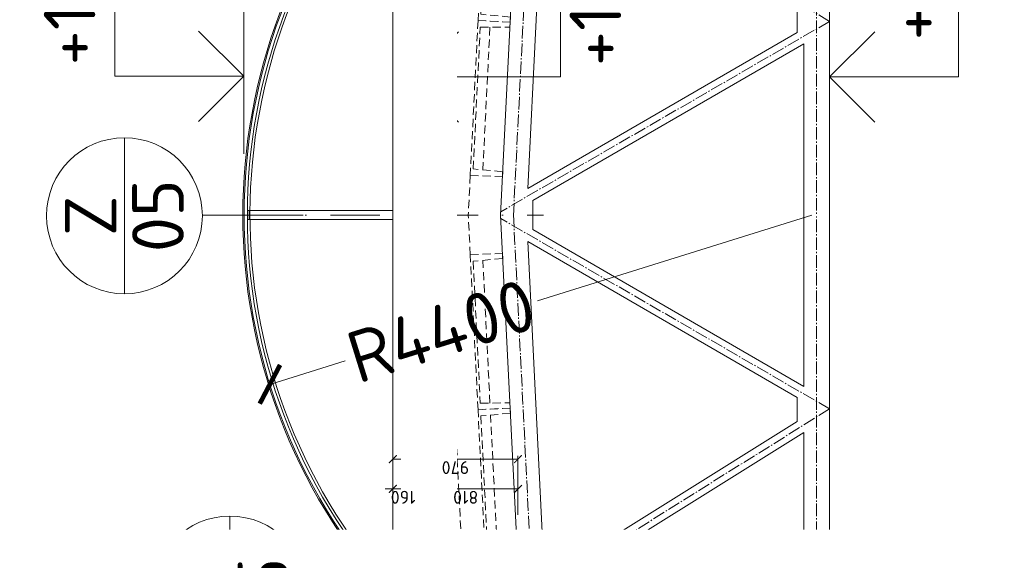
# Model space of a CAD drawing. Header units: millimetres. Extents: x -796345 to 3713765, y -2985421 to 2187451.
# Tile 154 of 256: x 201668 to 209299, y 33627 to 37813. Entities that reach past the tile are written whole.
import ezdxf
from ezdxf import colors
from ezdxf.entities.mleader import LeaderData, LeaderLine
from ezdxf.enums import TextEntityAlignment as Align
from ezdxf.math import Vec2, Vec3

# ---------------------------------------------------------------- set-up
doc = ezdxf.new("R2010")
doc.units = ezdxf.units.MM
doc.header["$PDMODE"] = 1
for name, pattern in [('AM_DIN_G_W050', [13.75, 9.75, -1.5, 1, -1.5]), ('CENTERX2', [101.6, 63.5, -12.7, 12.7, -12.7]), ('DASHDOT', [25.4, 12.7, -6.35, 0, -6.35]), ('HIDDEN', [9.525, 6.35, -3.175])]:
    doc.linetypes.add(name, pattern=pattern)
doc.layers.get('Defpoints').update_dxf_attribs({"color": 8})
for name, color, linetype, lineweight in [('A99_N_kce-pohl', 1, 'Continuous', 9), ('A99_N_kce-rez-sil', 6, 'Continuous', 18), ('A99_N_koty-200', 5, 'Continuous', 5), ('A99_N_koty-200-vysk', 6, 'Continuous', 9), ('A99_N_txt-popis-50', 240, 'Continuous', 9), ('A99_N_znaceni 200', 5, 'Continuous', 5), ('A99_S_kce-pohl', 7, 'Continuous', 5), ('A99_S_kce-rez-ten', 7, 'Continuous', 9), ('A99_S_osy', 1, 'CENTERX2', 5)]:
    doc.layers.add(name, color=color, linetype=linetype, lineweight=lineweight)
doc.styles.add('A99_kota', font='isocpeur.ttf', dxfattribs={"height": 2})
doc.styles.add('A99_popis', font='isocpeur.ttf')
doc.dimstyles.new('A99_kota_200 new', dxfattribs={"dimscale": 200, "dimtxt": 2, "dimasz": 1.2, "dimexe": 0.5, "dimexo": 1.5, "dimgap": 0.3, "dimtad": 1, "dimdec": 0, "dimzin": 3, "dimdsep": 46, "dimtxsty": 'A99_kota', "dimblk": 'ARCHTICK', "dimcen": 2.5, "dimazin": 2, "dimtfac": 0.75, "dimtdec": 0, "dimtmove": 2, "dimatfit": 0, "dimfxl": 4, "dimfxlon": 1, "dimtolj": 1, "dimtzin": 0, "dimlwd": 5, "dimlwe": 5, "dimarcsym": 0})

# ---------------------------------------------------------------- blocks, each defined once
blk = doc.blocks.new('_ArchTick')
at = {"color": 0, "linetype": 'ByBlock', "const_width": 0.15}
blk.add_lwpolyline([(-0.5, -0.5), (0.5, 0.5)], dxfattribs=at)
blk = doc.blocks.new('*D1789')
at = {"layer": 'A99_N_koty-200', "color": 0, "linetype": 'Continuous', "lineweight": 5, "ltscale": 10}
for p, q in [((204560, 34609.6), (204560, 34384.6)), ((205529.9, 34209.6), (205529.9, 34434.6)), ((204560, 34409.6), (205529.9, 34409.6))]:
    blk.add_line(p, q, dxfattribs=at)
at = {"layer": 'Defpoints', "color": 0, "linetype": 'Continuous', "lineweight": 0, "ltscale": 10}
for p in [(204560, 34860), (205529.9, 34409.6), (205529.9, 33842.1)]:
    blk.add_point(p, dxfattribs=at)
at = {"layer": 'A99_N_koty-200', "color": 0, "linetype": 'Continuous', "lineweight": 5, "ltscale": 10, "xscale": 60, "yscale": 60, "zscale": 60}
for p, rotation in [((204560, 34409.6), 179.9999999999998), ((205529.9, 34409.6), 359.9999999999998)]:
    blk.add_blockref('_ArchTick', p, dxfattribs=dict(at, rotation=rotation))
at = {"layer": 'A99_N_koty-200', "color": 0, "linetype": 'Continuous', "lineweight": 0, "ltscale": 10, "insert": (205044.9, 34344.6), "char_height": 100, "attachment_point": 5, "rotation": 180, "style": 'A99_kota'}
blk.add_mtext('\\A1;970', dxfattribs=at)
blk = doc.blocks.new('*U24')
at = {"color": 0, "linetype": 'ByBlock', "lineweight": -2}
blk.add_line((-3, 0), (7, 0), dxfattribs=at)
for points in [[(0, 0), (0, 5), (0, 5), (9.7, 5)], [(-1.75, 1.75), (0, 0), (1.75, 1.75)]]:
    blk.add_lwpolyline(points, dxfattribs=at)
at = {"color": 0, "linetype": 'ByBlock', "lineweight": -2, "style": 'A99_kota'}
for tag, p in [('VYSKA', (9.2, 7.75)), ('POPIS', (9.2, 4.5))]:
    blk.add_attdef(tag, text='', height=2, dxfattribs=at).set_placement(p, align=Align.TOP_RIGHT)
blk = doc.blocks.new('*U32')
at = {"color": 0, "linetype": 'ByBlock', "lineweight": -2}
blk.add_line((-3, 0), (7, 0), dxfattribs=at)
for points in [[(-1.75, -1.75), (0, 0), (1.75, -1.75)], [(0, 0), (0, -5), (0, -5), (9.7, -5)]]:
    blk.add_lwpolyline(points, dxfattribs=at)
at = {"color": 0, "linetype": 'ByBlock', "lineweight": -2, "style": 'A99_kota'}
for tag, p in [('VYSKA', (9.2, -2.25)), ('POPIS', (9.2, -5.5))]:
    blk.add_attdef(tag, text='', height=2, dxfattribs=at).set_placement(p, align=Align.TOP_RIGHT)
blk = doc.blocks.new('*U46')
at = {"color": 0, "linetype": 'ByBlock', "lineweight": -2}
blk.add_line((-3, 0), (7, 0), dxfattribs=at)
for points in [[(-1.75, -1.75), (0, 0), (1.75, -1.75)], [(0, 0), (0, -5.7), (0, -5.7), (9.7, -5.7)]]:
    blk.add_lwpolyline(points, dxfattribs=at)
at = {"color": 0, "linetype": 'ByBlock', "lineweight": -2, "style": 'A99_kota'}
blk.add_attdef('POPIS', text='', height=2, dxfattribs=at).set_placement((9.2, -5.2), align=Align.BOTTOM_RIGHT)
blk.add_attdef('VYSKA', text='', height=2, dxfattribs=at).set_placement((9.2, -6.45), align=Align.TOP_RIGHT)
blk = doc.blocks.new('*D1922')
at = {"layer": 'A99_N_koty-200', "color": 0, "linetype": 'Continuous', "lineweight": 5, "transparency": 16777216}
for p, q in [((207807.5, 36300), (205680.6, 35636.4)), ((203607.2, 34989.4), (204191.5, 35171.7))]:
    blk.add_line(p, q, dxfattribs=at)
at = {"layer": 'Defpoints', "color": 0, "linetype": 'Continuous', "lineweight": 0, "transparency": 16777216}
for p in [(207807.5, 36300), (203607.2, 34989.4)]:
    blk.add_point(p, dxfattribs=at)
at = {"layer": 'A99_N_koty-200', "color": 0, "linetype": 'Continuous', "lineweight": 5, "transparency": 16777216, "xscale": 240, "yscale": 240, "zscale": 240, "rotation": 197.3294565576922}
blk.add_blockref('_ArchTick', (203607.2, 34989.4), dxfattribs=at)
at = {"layer": 'A99_N_koty-200', "color": 0, "linetype": 'Continuous', "lineweight": 5, "transparency": 16777216, "insert": (204936.1, 35404), "char_height": 400, "attachment_point": 5, "rotation": 17.32946, "style": 'A99_kota'}
blk.add_mtext('\\A1;R4400', dxfattribs=at)
blk = doc.blocks.new('*D1925')
at = {"layer": 'A99_N_koty-200', "color": 0, "linetype": 'Continuous', "lineweight": 5, "ltscale": 10, "transparency": 16777216}
for p, q in [((204560, 34179.6), (204560, 34204.6)), ((204720, 34179.6), (204720, 34204.6)), ((204560, 34179.6), (204500, 34179.6)), ((204720, 34179.6), (204560, 34179.6)), ((204720, 34179.6), (204780, 34179.6))]:
    blk.add_line(p, q, dxfattribs=at)
at = {"layer": 'Defpoints', "color": 0, "linetype": 'Continuous', "lineweight": 0, "ltscale": 10, "transparency": 16777216}
for p in [(204560, 34179.6), (204560, 34179.6), (204720, 34179.6)]:
    blk.add_point(p, dxfattribs=at)
at = {"layer": 'A99_N_koty-200', "color": 0, "linetype": 'Continuous', "lineweight": 5, "ltscale": 10, "transparency": 16777216, "xscale": 60, "yscale": 60, "zscale": 60}
for p, rotation in [((204560, 34179.6), 359.9999999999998), ((204720, 34179.6), 179.9999999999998)]:
    blk.add_blockref('_ArchTick', p, dxfattribs=dict(at, rotation=rotation))
at = {"layer": 'A99_N_koty-200', "color": 0, "linetype": 'Continuous', "lineweight": 0, "ltscale": 10, "transparency": 16777216, "insert": (204640, 34114.6), "char_height": 100, "attachment_point": 5, "rotation": 180, "style": 'A99_kota'}
blk.add_mtext('\\A1;160', dxfattribs=at)
blk = doc.blocks.new('*D1928')
at = {"layer": 'A99_N_koty-200', "color": 0, "linetype": 'Continuous', "lineweight": 5, "ltscale": 10, "transparency": 16777216}
for p, q in [((204720, 34179.6), (204720, 34204.6)), ((205529.9, 33979.6), (205529.9, 34204.6)), ((205529.9, 34179.6), (204720, 34179.6))]:
    blk.add_line(p, q, dxfattribs=at)
at = {"layer": 'Defpoints', "color": 0, "linetype": 'Continuous', "lineweight": 0, "ltscale": 10, "transparency": 16777216}
for p in [(204720, 34179.6), (204720, 34179.6), (205529.9, 33842.1)]:
    blk.add_point(p, dxfattribs=at)
at = {"layer": 'A99_N_koty-200', "color": 0, "linetype": 'Continuous', "lineweight": 5, "ltscale": 10, "transparency": 16777216, "xscale": 60, "yscale": 60, "zscale": 60}
for p, rotation in [((204720, 34179.6), 179.9999999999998), ((205529.9, 34179.6), 359.9999999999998)]:
    blk.add_blockref('_ArchTick', p, dxfattribs=dict(at, rotation=rotation))
at = {"layer": 'A99_N_koty-200', "color": 0, "linetype": 'Continuous', "lineweight": 0, "ltscale": 10, "transparency": 16777216, "insert": (205124.9, 34114.6), "char_height": 100, "attachment_point": 5, "rotation": 180, "style": 'A99_kota'}
blk.add_mtext('\\A1;810', dxfattribs=at)
blk = doc.blocks.new('*U20')
at = {"color": 0, "linetype": 'ByBlock'}
blk.add_line((-3.02, 0), (3.02, 0), dxfattribs=at)
blk.add_circle((0, 0), 3.02, dxfattribs=at)
at = {"color": 0, "linetype": 'ByBlock', "style": 'A99_popis'}
for tag, p in [('KATEGORIE', (0, 1.31)), ('PRVEK', (0, -1.298))]:
    blk.add_attdef(tag, text='', height=2, dxfattribs=at).set_placement(p, align=Align.MIDDLE_CENTER)

msp = doc.modelspace()

# ---------------------------------------------------------------- linework, layer by layer
at = {"layer": 'A99_N_kce-pohl', "lineweight": 5}
for points in [[(204560, 39040.5), (204560, 36300)], [(203450, 36335), (204560, 36335)], [(203450, 36265), (204560, 36265)], [(204560, 33557.5), (204560, 36300)]]:
    msp.add_lwpolyline(points, dxfattribs=at)
at = {"layer": 'A99_N_kce-pohl', "linetype": 'Continuous', "lineweight": 5}
for radius, start, end in [(4410, 137.90791, 222.09209), (4355, 137.90451, 221.56924)]:
    msp.add_arc((207807.5, 36300), radius, start, end, dxfattribs=at)
at = {"layer": 'A99_N_kce-rez-sil', "color": 1, "lineweight": 9}
msp.add_lwpolyline([(203435, 36265), (203450, 36265), (203450, 36335), (203435, 36335)], close=True, dxfattribs=at)
at = {"layer": 'A99_N_kce-rez-sil', "color": 1, "linetype": 'Continuous', "lineweight": 5}
for radius, start, end in [(4400, 137.90791, 222.09209), (4375, 137.90603, 222.09397)]:
    msp.add_arc((207807.5, 36300), radius, start, end, dxfattribs=at)
at = {"layer": 'A99_N_znaceni 200', "lineweight": 5}
msp.add_lwpolyline([(203084, 36300), (203865, 36300)], dxfattribs=at)
at = {"layer": 'A99_S_kce-pohl', "lineweight": 5}
for points in [[(205395, 36300), (205845, 45300)], [(207945, 36300), (207945, 43994.7)], [(205605.5, 36505.1), (205736.3, 39121.5)], [(207695, 37713.2), (207695, 37897.3)], [(207695, 37713.2), (205605.5, 36505.1)], [(207745, 37626.6), (205645, 36412.5)], [(207745, 36300), (207745, 37626.6)], [(205645, 36300), (205645, 36412.5)], [(205395, 36300), (205845, 27300)], [(205645, 36300), (205645, 36187.5)], [(207745, 36300), (207745, 34973.4)], [(207945, 36300), (207945, 28605.3)], [(207745, 34973.4), (205645, 36187.5)], [(205605.5, 36094.9), (205736.3, 33478.5)], [(207695, 34886.8), (205605.5, 36094.9)], [(207695, 34886.8), (207695, 34702.7)], [(207695, 34702.7), (205736.3, 33478.5)], [(207745, 34616), (205790.6, 33394.5)], [(207745, 34616), (207745, 31984)]]:
    msp.add_lwpolyline(points, dxfattribs=at)
at = {"layer": 'A99_S_kce-pohl', "color": 253, "linetype": 'AM_DIN_G_W050', "lineweight": 0, "ltscale": 10}
for points in [[(205494.9, 36295), (205944.9, 45295)], [(207845, 43994.7), (207845, 43994.7), (207845, 36300)], [(207945, 37800), (205545, 39300)], [(207945, 37800), (205396.3, 36326.4)], [(207945, 34800), (205396.3, 36273.6)], [(205494.9, 36305), (205944.9, 27305)], [(207845, 28605.3), (207845, 28605.3), (207845, 36300)], [(207945, 34800), (205545, 33300)]]:
    msp.add_lwpolyline(points, dxfattribs=at)
at = {"layer": 'A99_S_kce-rez-ten', "lineweight": 0}
msp.add_lwpolyline([(204720, 39042.5), (204720, 33557.5)], dxfattribs=at)
at = {"layer": 'A99_S_kce-rez-ten', "linetype": 'HIDDEN', "lineweight": 0, "ltscale": 10}
for points in [[(205100.4, 39014.3), (204964.8, 36300)], [(205312.9, 37755.4), (205257.7, 36650.3)], [(205160.5, 36608.3), (205145, 36300)], [(205100.4, 33585.7), (204964.8, 36300)], [(205160.5, 35991.7), (205145, 36300)], [(205312.9, 34844.6), (205257.7, 35949.7)], [(205372.8, 33646.1), (205317.5, 34751.2)]]:
    msp.add_lwpolyline(points, dxfattribs=at)
for points in [[(205529.9, 38992.9), (205280.2, 39005.3), (205220.3, 37806.8), (205470, 37794.4), (205472, 37834.3), (205242.8, 37855.8), (205297.7, 38954.4), (205527.9, 38952.9)], [(205470, 37794.4), (205220.3, 37806.8), (205160.5, 36608.3), (205410.1, 36595.9), (205412.1, 36635.8), (205182.9, 36657.3), (205237.8, 37755.9), (205468, 37754.4)], [(205470, 34805.6), (205220.3, 34793.2), (205160.5, 35991.7), (205410.1, 36004.1), (205412.1, 35964.2), (205182.9, 35942.7), (205237.8, 34844.1), (205468, 34845.6)], [(205529.9, 33607.1), (205280.2, 33594.7), (205220.3, 34793.2), (205470, 34805.6), (205472, 34765.7), (205242.8, 34744.2), (205297.7, 33645.6), (205527.9, 33647.1)]]:
    msp.add_lwpolyline(points, close=True, dxfattribs=at)
at = {"layer": 'A99_S_osy', "linetype": 'DASHDOT', "lineweight": 5, "ltscale": 30}
msp.add_lwpolyline([(203315, 36300), (205728.9, 36300)], dxfattribs=at)

# ---------------------------------------------------------------- block references
at = {"layer": 'A99_N_koty-200-vysk', "lineweight": 5, "xscale": 200, "yscale": 200, "zscale": 200, "rotation": 90.00000000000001}
for name, p, values in [('*U24', (203405, 37375), {'VYSKA': '+15,560'}), ('*U32', (207945, 37370), {'VYSKA': '+11,120'})]:
    msp.add_blockref(name, p, dxfattribs=at).add_auto_attribs(values)
at = {"layer": 'A99_N_koty-200-vysk', "lineweight": 5}
ref = msp.add_blockref('*U46', (204720, 37370), dxfattribs=dict(at, xscale=200, yscale=200, zscale=200, rotation=90.00000000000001))
ref.add_attrib('VYSKA', '+14.245', dxfattribs={"layer": '0', "color": 0, "linetype": 'ByBlock', "lineweight": -2, "height": 400, "rotation": 90, "style": 'A99_kota'}).set_placement((205930, 39210), align=Align.TOP_RIGHT)
at = {"layer": 'A99_N_znaceni 200', "xscale": 200, "yscale": 200, "zscale": 200, "rotation": 90.00000000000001}
for p, values in [((202480, 36295), {'KATEGORIE': 'Z', 'PRVEK': '05'}), ((203297.5, 33365), {'KATEGORIE': 'K', 'PRVEK': '05'})]:
    msp.add_blockref('*U20', p, dxfattribs=at).add_auto_attribs(values)

# ---------------------------------------------------------------- dimensions: what is measured, and where the dimension line sits
at = {"layer": 'A99_N_koty-200', "linetype": 'Continuous', "lineweight": 5}
dim = msp.add_radius_dim(center=(207807.5, 36300), mpoint=(203607.2, 34989.4), dimstyle='A99_kota_200 new', override={"dimscale": 0, "dimtix": 1, "dimtofl": 1, "dimtmove": 2, "dimatfit": 0}, dxfattribs=at)
dim.commit()
dim.dimension.update_dxf_attribs({"geometry": '*D1922', "text_midpoint": (204936.1, 35404), "dimtype": 164})
at = {"layer": 'A99_N_koty-200', "linetype": 'Continuous', "lineweight": 0, "ltscale": 10}
for base, p1, p2, override, picture, middle in [((205529.9, 34409.6), (204560, 34860), (205529.9, 33842.1), {"dimscale": 0, "dimtix": 1, "dimtofl": 1, "dimtmove": 1, "dimatfit": 1}, '*D1789', (205044.9, 34344.6)), ((204560, 34179.6), (204720, 34179.6), (204560, 34179.6), {"dimscale": 0, "dimtix": 1, "dimtofl": 1, "dimtmove": 2, "dimatfit": 0}, '*D1925', (204640, 34114.6)), ((204720, 34179.6), (205529.9, 33842.1), (204720, 34179.6), {"dimscale": 0, "dimtix": 1, "dimtofl": 1, "dimtmove": 2, "dimatfit": 0}, '*D1928', (205124.9, 34114.6))]:
    dim = msp.add_linear_dim(base=base, p1=p1, p2=p2, angle=180, dimstyle='A99_kota_200 new', override=override, dxfattribs=at)
    dim.commit()
    dim.dimension.update_dxf_attribs({"geometry": picture, "text_midpoint": middle})

# ---------------------------------------------------------------- leaders
at = {"layer": 'A99_N_txt-popis-50', "lineweight": 9}
ml = msp.add_multileader_mtext('Standard', dxfattribs=at)
ml.set_content('\\A1;{\\C256;osazení nových sekčních vrat\\PII. etapa)}', color=1, style='A99_popis')
ml.set_leader_properties(color=256, linetype='ByLayer', lineweight=-1)
ml.build(insert=Vec2(0, 0))
ml.multileader.update_dxf_attribs({"dogleg_length": 6.4, "arrow_head_size": 200, "scale": 200})
ctx = ml.context
ctx.base_point, ctx.scale, ctx.char_height, ctx.arrow_head_size, ctx.landing_gap_size, ctx.plane_origin = Vec3(9755, 35330), 200, 400, 200, 400, Vec3(8542.5, 27235)
ctx.text_align_type = 1
notes = []
notes.append((ctx, [(0, (1, 1, 0), (9112.5, 35330), (1, 0), 642.5, [(0, [(5985, 35330)], 0, [])])]))
ctx.mtext.insert, ctx.mtext.width, ctx.mtext.alignment, ctx.mtext.flow_direction = Vec3(13795, 35590), 7394.888, 2, 5
for ctx, leaders in notes:
    for number, flags, end, landing, length, lines in leaders:
        leader = LeaderData()
        leader.index, (leader.has_last_leader_line, leader.has_dogleg_vector, leader.attachment_direction) = number, flags
        leader.last_leader_point, leader.dogleg_vector, leader.dogleg_length = Vec3(end), Vec3(landing), length
        for number, points, colour, breaks in lines:
            line = LeaderLine()
            line.index, line.vertices, line.color, line.breaks = number, Vec3.list(points), colors.encode_raw_color(colour), breaks
            leader.lines.append(line)
        ctx.leaders.append(leader)

# ---------------------------------------------------------------- next in the draw order: leaders
ml = msp.add_multileader_mtext('Standard', dxfattribs=at)
ml.set_content('\\A1;{\\C256;odvodňovací systém \\Pbude součásti \\Pdodávky opláštění}', color=1, style='A99_popis')
ml.set_leader_properties(color=256, linetype='ByLayer', lineweight=-1)
ml.build(insert=Vec2(0, 0))
ml.multileader.update_dxf_attribs({"dogleg_length": 1, "arrow_head_size": 75, "scale": 50})
ctx = ml.context
ctx.base_point, ctx.scale, ctx.char_height, ctx.arrow_head_size, ctx.landing_gap_size, ctx.plane_origin, ctx.plane_x_axis, ctx.plane_y_axis = Vec3(204689.1, -2611.2), 50, 100, 75, 62.5, Vec3(208175.1, -8522.5), Vec3(0, 1), Vec3(-1, 0)
notes = []
notes.append((ctx, [(1, (1, 1, 0), (204689.1, -1130), (0, -1), 146.2, [(0, [(205935.3, -1130)], 0, [])])]))
ctx.mtext.insert, ctx.mtext.text_direction, ctx.mtext.rotation, ctx.mtext.width, ctx.mtext.defined_height, ctx.mtext.flow_direction = Vec3(204624.1, -2548.7), Vec3(0, 1), 1.570796, 1255, 15.9, 5
ctx.mtext.has_bg_fill, ctx.mtext.bg_color, ctx.mtext.bg_scale_factor, ctx.mtext.bg_transparency, ctx.mtext.use_window_bg_color = 1, -1073741824, 1, 0, 1
for ctx, leaders in notes:
    for number, flags, end, landing, length, lines in leaders:
        leader = LeaderData()
        leader.index, (leader.has_last_leader_line, leader.has_dogleg_vector, leader.attachment_direction) = number, flags
        leader.last_leader_point, leader.dogleg_vector, leader.dogleg_length = Vec3(end), Vec3(landing), length
        for number, points, colour, breaks in lines:
            line = LeaderLine()
            line.index, line.vertices, line.color, line.breaks = number, Vec3.list(points), colors.encode_raw_color(colour), breaks
            leader.lines.append(line)
        ctx.leaders.append(leader)

# ---------------------------------------------------------------- next in the draw order: leaders
ml = msp.add_multileader_mtext('Standard', dxfattribs=at)
ml.set_content('\\A1;{\\C256;dozdění okenních otvorů}', color=1, style='A99_popis')
ml.set_leader_properties(color=256, linetype='ByLayer', lineweight=-1)
ml.build(insert=Vec2(0, 0))
ml.multileader.update_dxf_attribs({"dogleg_length": 3.23, "arrow_head_size": 200, "scale": 200})
ctx = ml.context
ctx.base_point, ctx.scale, ctx.char_height, ctx.arrow_head_size, ctx.landing_gap_size, ctx.plane_origin = Vec3(9847.5, 33665), 200, 400, 200, 250, Vec3(12847.5, 22819.2)
notes = []
notes.append((ctx, [(0, (1, 1, 0), (9202.5, 33665), (1, 0), 645, [(0, [(5910, 33665.2)], 0, [])])]))
ctx.mtext.insert, ctx.mtext.width, ctx.mtext.defined_height, ctx.mtext.flow_direction = Vec3(10097.5, 33865), 4425, 8.47, 5
ctx.mtext.has_bg_fill, ctx.mtext.bg_color, ctx.mtext.bg_scale_factor, ctx.mtext.bg_transparency, ctx.mtext.use_window_bg_color = 1, -1073741824, 1, 0, 1
for ctx, leaders in notes:
    for number, flags, end, landing, length, lines in leaders:
        leader = LeaderData()
        leader.index, (leader.has_last_leader_line, leader.has_dogleg_vector, leader.attachment_direction) = number, flags
        leader.last_leader_point, leader.dogleg_vector, leader.dogleg_length = Vec3(end), Vec3(landing), length
        for number, points, colour, breaks in lines:
            line = LeaderLine()
            line.index, line.vertices, line.color, line.breaks = number, Vec3.list(points), colors.encode_raw_color(colour), breaks
            leader.lines.append(line)
        ctx.leaders.append(leader)

doc.saveas('drawing.dxf')
